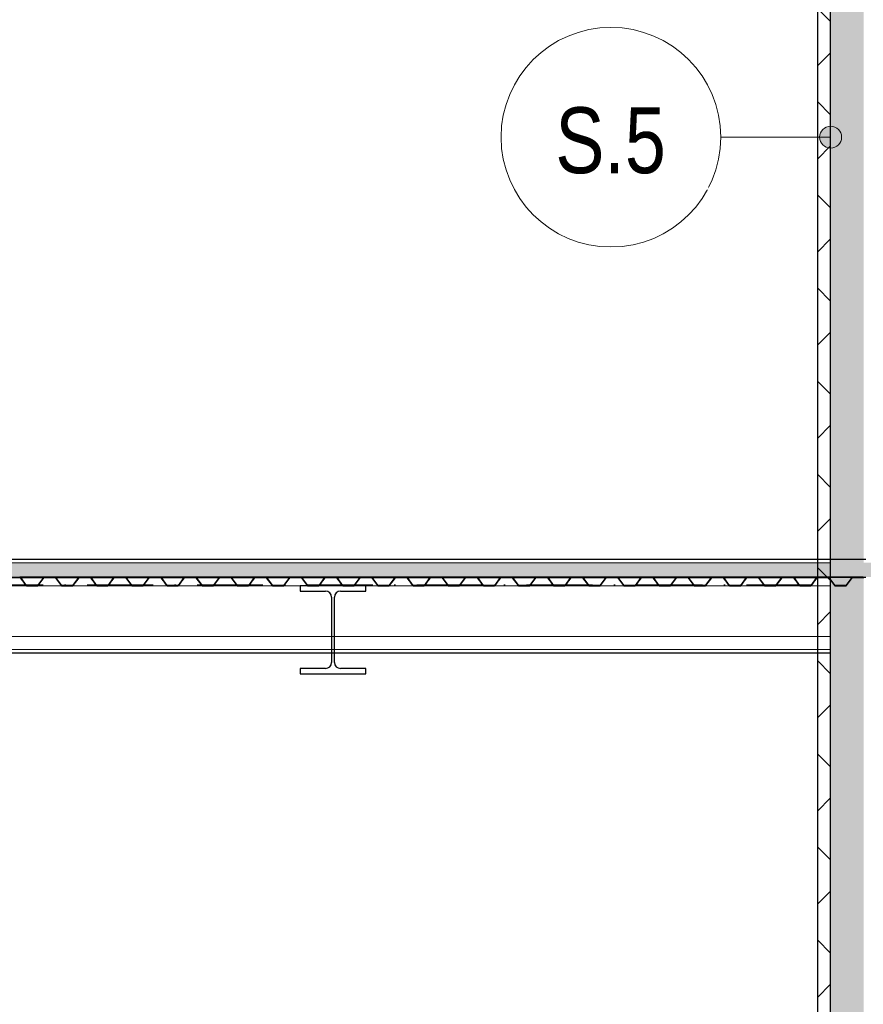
# Model space of a CAD drawing. Header units: millimetres. Extents: x 200776 to 378340, y -23587 to 19113.
# Tile 33 of 61: x 270214 to 274054, y 3074 to 7559. Entities that reach past the tile are written whole.
import ezdxf

# ---------------------------------------------------------------- set-up
doc = ezdxf.new("R2010")
doc.units = ezdxf.units.MM
doc.linetypes.add('Čerchovaná 3mm', pattern=[500, 300, -100, 0, -100])
for name, color, linetype, lineweight in [('CA_NEVHRA1', 3, 'Čerchovaná 3mm', 13), ('CA_PODLAHA', 1, 'Continuous', 25), ('CA_PODLAHA25', 7, 'Continuous', 13), ('CA_POHHRA18', 9, 'Continuous', 9), ('CA_PSVBUB', 3, 'Continuous', 9), ('CA_REZY', 1, 'Continuous', 25), ('CA_SRAFY', 9, 'Continuous', 25), ('CA_ZARIZPRED', 8, 'Continuous', 13)]:
    doc.layers.add(name, color=color, linetype=linetype, lineweight=lineweight)
doc.styles.add('Arial_1', font='arial.ttf', dxfattribs={"width": 0.8, "height": 300})

# ---------------------------------------------------------------- blocks, each defined once
blk = doc.blocks.new('ocelová kce final - 11542_003_OK-HALA_TaO-2_ET_AciS_2025-05-29_upr_dwg-2597525-Řez 1 - vestavek V9')
at = {"layer": 'CA_REZY'}
for p, q in [((274065, 5100), (265530, 5100)), ((265530, 5019), (274065, 5019)), ((270326.1, 5019), (270213.9, 5019)), ((270216.2, 5016.7), (270242.9, 4981.6)), ((270243.8, 4982.3), (270217.1, 5017.4)), ((270217.1, 5017.4), (270243.8, 4982.3)), ((270293.8, 4981.1), (270246.2, 4981.1)), ((270246.2, 4981.1), (270293.8, 4981.1)), ((270246.2, 4980), (270293.8, 4980)), ((270322.9, 5017.4), (270296.2, 4982.3)), ((270296.2, 4982.3), (270322.9, 5017.4)), ((270297.1, 4981.6), (270323.8, 5016.7)), ((270370, 5019), (270326.2, 5019)), ((270326.2, 5017.9), (270370, 5017.9)), ((270373.8, 5019), (270330, 5019)), ((270330, 5019), (270330, 5017.9)), ((270330, 5017.9), (270373.8, 5017.9)), ((270370, 5017.9), (270370, 5019)), ((270486.1, 5019), (270373.9, 5019)), ((270376.2, 5016.7), (270402.9, 4981.6)), ((270403.8, 4982.3), (270377.1, 5017.4)), ((270377.1, 5017.4), (270403.8, 4982.3)), ((270453.8, 4981.1), (270406.2, 4981.1)), ((270406.2, 4981.1), (270453.8, 4981.1)), ((270406.2, 4980), (270453.8, 4980)), ((270482.9, 5017.4), (270456.2, 4982.3)), ((270456.2, 4982.3), (270482.9, 5017.4)), ((270457.1, 4981.6), (270483.8, 5016.7)), ((270533.8, 5019), (270486.2, 5019)), ((270486.2, 5017.9), (270533.8, 5017.9)), ((270646.1, 5019), (270533.9, 5019)), ((270536.2, 5016.7), (270562.9, 4981.6)), ((270563.8, 4982.3), (270537.1, 5017.4)), ((270537.1, 5017.4), (270563.8, 4982.3)), ((270613.8, 4981.1), (270566.2, 4981.1)), ((270566.2, 4981.1), (270613.8, 4981.1)), ((270566.2, 4980), (270613.8, 4980)), ((270642.9, 5017.4), (270616.2, 4982.3)), ((270616.2, 4982.3), (270642.9, 5017.4)), ((270617.1, 4981.6), (270643.8, 5016.7)), ((270693.8, 5019), (270646.2, 5019)), ((270646.2, 5017.9), (270693.8, 5017.9)), ((270806.1, 5019), (270693.9, 5019)), ((270696.2, 5016.7), (270722.9, 4981.6)), ((270723.8, 4982.3), (270697.1, 5017.4)), ((270697.1, 5017.4), (270723.8, 4982.3)), ((270773.8, 4981.1), (270726.2, 4981.1)), ((270726.2, 4981.1), (270773.8, 4981.1)), ((270726.2, 4980), (270773.8, 4980)), ((270802.9, 5017.4), (270776.2, 4982.3)), ((270776.2, 4982.3), (270802.9, 5017.4)), ((270777.1, 4981.6), (270803.8, 5016.7)), ((270853.8, 5019), (270806.2, 5019)), ((270806.2, 5017.9), (270853.8, 5017.9)), ((270966.1, 5019), (270853.9, 5019)), ((270856.2, 5016.7), (270882.9, 4981.6)), ((270883.8, 4982.3), (270857.1, 5017.4)), ((270857.1, 5017.4), (270883.8, 4982.3)), ((270933.8, 4981.1), (270886.2, 4981.1)), ((270886.2, 4981.1), (270933.8, 4981.1)), ((270886.2, 4980), (270933.8, 4980)), ((270962.9, 5017.4), (270936.2, 4982.3)), ((270936.2, 4982.3), (270962.9, 5017.4)), ((270937.1, 4981.6), (270963.8, 5016.7)), ((271013.8, 5019), (270966.2, 5019)), ((270966.2, 5017.9), (271013.8, 5017.9)), ((271126.1, 5019), (271013.9, 5019)), ((271016.2, 5016.7), (271042.9, 4981.6)), ((271043.8, 4982.3), (271017.1, 5017.4)), ((271017.1, 5017.4), (271043.8, 4982.3)), ((271093.8, 4981.1), (271046.2, 4981.1)), ((271046.2, 4981.1), (271093.8, 4981.1)), ((271046.2, 4980), (271093.8, 4980)), ((271122.9, 5017.4), (271096.2, 4982.3)), ((271096.2, 4982.3), (271122.9, 5017.4)), ((271097.1, 4981.6), (271123.8, 5016.7)), ((271173.8, 5019), (271126.2, 5019)), ((271126.2, 5017.9), (271173.8, 5017.9)), ((271286.1, 5019), (271173.9, 5019)), ((271176.2, 5016.7), (271202.9, 4981.6)), ((271203.8, 4982.3), (271177.1, 5017.4)), ((271177.1, 5017.4), (271203.8, 4982.3)), ((271253.8, 4981.1), (271206.2, 4981.1)), ((271206.2, 4981.1), (271253.8, 4981.1)), ((271206.2, 4980), (271253.8, 4980)), ((271282.9, 5017.4), (271256.2, 4982.3)), ((271256.2, 4982.3), (271282.9, 5017.4)), ((271257.1, 4981.6), (271283.8, 5016.7)), ((271330, 5019), (271286.2, 5019)), ((271286.2, 5017.9), (271330, 5017.9)), ((271333.8, 5019), (271290, 5019)), ((271290, 5019), (271290, 5017.9)), ((271290, 5017.9), (271333.8, 5017.9)), ((271330, 5017.9), (271330, 5019)), ((271446.1, 5019), (271333.9, 5019)), ((271336.2, 5016.7), (271362.9, 4981.6)), ((271363.8, 4982.3), (271337.1, 5017.4)), ((271337.1, 5017.4), (271363.8, 4982.3)), ((271413.8, 4981.1), (271366.2, 4981.1)), ((271366.2, 4981.1), (271413.8, 4981.1)), ((271366.2, 4980), (271413.8, 4980)), ((271442.9, 5017.4), (271416.2, 4982.3)), ((271416.2, 4982.3), (271442.9, 5017.4)), ((271417.1, 4981.6), (271443.8, 5016.7)), ((271493.8, 5019), (271446.2, 5019)), ((271446.2, 5017.9), (271493.8, 5017.9)), ((271790, 4980), (271490, 4980)), ((271490, 4980), (271490, 4956)), ((271606.1, 5019), (271493.9, 5019)), ((271496.2, 5016.7), (271522.9, 4981.6)), ((271523.8, 4982.3), (271497.1, 5017.4)), ((271497.1, 5017.4), (271523.8, 4982.3)), ((271573.8, 4981.1), (271526.2, 4981.1)), ((271526.2, 4981.1), (271573.8, 4981.1)), ((271526.2, 4980), (271573.8, 4980)), ((271602.9, 5017.4), (271576.2, 4982.3)), ((271576.2, 4982.3), (271602.9, 5017.4)), ((271577.1, 4981.6), (271603.8, 5016.7)), ((271653.8, 5019), (271606.2, 5019)), ((271606.2, 5017.9), (271653.8, 5017.9)), ((271766.1, 5019), (271653.9, 5019)), ((271656.2, 5016.7), (271682.9, 4981.6)), ((271683.8, 4982.3), (271657.1, 5017.4)), ((271657.1, 5017.4), (271683.8, 4982.3)), ((271733.8, 4981.1), (271686.2, 4981.1)), ((271686.2, 4981.1), (271733.8, 4981.1)), ((271686.2, 4980), (271733.8, 4980)), ((271762.9, 5017.4), (271736.2, 4982.3)), ((271736.2, 4982.3), (271762.9, 5017.4)), ((271737.1, 4981.6), (271763.8, 5016.7)), ((271813.8, 5019), (271766.2, 5019)), ((271766.2, 5017.9), (271813.8, 5017.9)), ((271790, 4956), (271790, 4980)), ((271926.1, 5019), (271813.9, 5019)), ((271816.2, 5016.7), (271842.9, 4981.6)), ((271843.8, 4982.3), (271817.1, 5017.4)), ((271817.1, 5017.4), (271843.8, 4982.3)), ((271893.8, 4981.1), (271846.2, 4981.1)), ((271846.2, 4981.1), (271893.8, 4981.1)), ((271846.2, 4980), (271893.8, 4980)), ((271922.9, 5017.4), (271896.2, 4982.3)), ((271896.2, 4982.3), (271922.9, 5017.4)), ((271897.1, 4981.6), (271923.8, 5016.7)), ((271973.8, 5019), (271926.2, 5019)), ((271926.2, 5017.9), (271973.8, 5017.9)), ((272086.1, 5019), (271973.9, 5019)), ((271976.2, 5016.7), (272002.9, 4981.6)), ((272003.8, 4982.3), (271977.1, 5017.4)), ((271977.1, 5017.4), (272003.8, 4982.3)), ((272053.8, 4981.1), (272006.2, 4981.1)), ((272006.2, 4981.1), (272053.8, 4981.1)), ((272006.2, 4980), (272053.8, 4980)), ((272082.9, 5017.4), (272056.2, 4982.3)), ((272056.2, 4982.3), (272082.9, 5017.4)), ((272057.1, 4981.6), (272083.8, 5016.7)), ((272133.8, 5019), (272086.2, 5019)), ((272086.2, 5017.9), (272133.8, 5017.9)), ((272246.1, 5019), (272133.9, 5019)), ((272136.2, 5016.7), (272162.9, 4981.6)), ((272163.8, 4982.3), (272137.1, 5017.4)), ((272137.1, 5017.4), (272163.8, 4982.3)), ((272213.8, 4981.1), (272166.2, 4981.1)), ((272166.2, 4981.1), (272213.8, 4981.1)), ((272166.2, 4980), (272213.8, 4980)), ((272242.9, 5017.4), (272216.2, 4982.3)), ((272216.2, 4982.3), (272242.9, 5017.4)), ((272217.1, 4981.6), (272243.8, 5016.7)), ((272290, 5019), (272246.2, 5019)), ((272246.2, 5017.9), (272290, 5017.9)), ((272293.8, 5019), (272250, 5019)), ((272250, 5019), (272250, 5017.9)), ((272250, 5017.9), (272293.8, 5017.9)), ((272290, 5017.9), (272290, 5019)), ((272406.1, 5019), (272293.9, 5019)), ((272296.2, 5016.7), (272322.9, 4981.6)), ((272323.8, 4982.3), (272297.1, 5017.4)), ((272297.1, 5017.4), (272323.8, 4982.3)), ((272373.8, 4981.1), (272326.2, 4981.1)), ((272326.2, 4981.1), (272373.8, 4981.1)), ((272326.2, 4980), (272373.8, 4980)), ((272402.9, 5017.4), (272376.2, 4982.3)), ((272376.2, 4982.3), (272402.9, 5017.4)), ((272377.1, 4981.6), (272403.8, 5016.7)), ((272453.8, 5019), (272406.2, 5019)), ((272406.2, 5017.9), (272453.8, 5017.9)), ((272566.1, 5019), (272453.9, 5019)), ((272456.2, 5016.7), (272482.9, 4981.6)), ((272483.8, 4982.3), (272457.1, 5017.4)), ((272457.1, 5017.4), (272483.8, 4982.3)), ((272533.8, 4981.1), (272486.2, 4981.1)), ((272486.2, 4981.1), (272533.8, 4981.1)), ((272486.2, 4980), (272533.8, 4980)), ((272562.9, 5017.4), (272536.2, 4982.3)), ((272536.2, 4982.3), (272562.9, 5017.4)), ((272537.1, 4981.6), (272563.8, 5016.7)), ((272613.8, 5019), (272566.2, 5019)), ((272566.2, 5017.9), (272613.8, 5017.9)), ((272726.1, 5019), (272613.9, 5019)), ((272616.2, 5016.7), (272642.9, 4981.6)), ((272643.8, 4982.3), (272617.1, 5017.4)), ((272617.1, 5017.4), (272643.8, 4982.3)), ((272693.8, 4981.1), (272646.2, 4981.1)), ((272646.2, 4981.1), (272693.8, 4981.1)), ((272646.2, 4980), (272693.8, 4980)), ((272722.9, 5017.4), (272696.2, 4982.3)), ((272696.2, 4982.3), (272722.9, 5017.4)), ((272697.1, 4981.6), (272723.8, 5016.7)), ((272773.8, 5019), (272726.2, 5019)), ((272726.2, 5017.9), (272773.8, 5017.9)), ((272886.1, 5019), (272773.9, 5019)), ((272776.2, 5016.7), (272802.9, 4981.6)), ((272803.8, 4982.3), (272777.1, 5017.4)), ((272777.1, 5017.4), (272803.8, 4982.3)), ((272853.8, 4981.1), (272806.2, 4981.1)), ((272806.2, 4981.1), (272853.8, 4981.1)), ((272806.2, 4980), (272853.8, 4980)), ((272882.9, 5017.4), (272856.2, 4982.3)), ((272856.2, 4982.3), (272882.9, 5017.4)), ((272857.1, 4981.6), (272883.8, 5016.7)), ((272933.8, 5019), (272886.2, 5019)), ((272886.2, 5017.9), (272933.8, 5017.9)), ((273046.1, 5019), (272933.9, 5019)), ((272936.2, 5016.7), (272962.9, 4981.6)), ((272963.8, 4982.3), (272937.1, 5017.4)), ((272937.1, 5017.4), (272963.8, 4982.3)), ((273013.8, 4981.1), (272966.2, 4981.1)), ((272966.2, 4981.1), (273013.8, 4981.1)), ((272966.2, 4980), (273013.8, 4980)), ((273042.9, 5017.4), (273016.2, 4982.3)), ((273016.2, 4982.3), (273042.9, 5017.4)), ((273017.1, 4981.6), (273043.8, 5016.7)), ((273093.8, 5019), (273046.2, 5019)), ((273046.2, 5017.9), (273093.8, 5017.9)), ((273206.1, 5019), (273093.9, 5019)), ((273096.2, 5016.7), (273122.9, 4981.6)), ((273123.8, 4982.3), (273097.1, 5017.4)), ((273097.1, 5017.4), (273123.8, 4982.3)), ((273173.8, 4981.1), (273126.2, 4981.1)), ((273126.2, 4981.1), (273173.8, 4981.1)), ((273126.2, 4980), (273173.8, 4980)), ((273202.9, 5017.4), (273176.2, 4982.3)), ((273176.2, 4982.3), (273202.9, 5017.4)), ((273177.1, 4981.6), (273203.8, 5016.7)), ((273250, 5019), (273206.2, 5019)), ((273206.2, 5017.9), (273250, 5017.9)), ((273253.8, 5019), (273210, 5019)), ((273210, 5019), (273210, 5017.9)), ((273210, 5017.9), (273253.8, 5017.9)), ((273250, 5017.9), (273250, 5019)), ((273366.1, 5019), (273253.9, 5019)), ((273256.2, 5016.7), (273282.9, 4981.6)), ((273283.8, 4982.3), (273257.1, 5017.4)), ((273257.1, 5017.4), (273283.8, 4982.3)), ((273333.8, 4981.1), (273286.2, 4981.1)), ((273286.2, 4981.1), (273333.8, 4981.1)), ((273286.2, 4980), (273333.8, 4980)), ((273362.9, 5017.4), (273336.2, 4982.3)), ((273336.2, 4982.3), (273362.9, 5017.4)), ((273337.1, 4981.6), (273363.8, 5016.7)), ((273413.8, 5019), (273366.2, 5019)), ((273366.2, 5017.9), (273413.8, 5017.9)), ((273526.1, 5019), (273413.9, 5019)), ((273416.2, 5016.7), (273442.9, 4981.6)), ((273443.8, 4982.3), (273417.1, 5017.4)), ((273417.1, 5017.4), (273443.8, 4982.3)), ((273493.8, 4981.1), (273446.2, 4981.1)), ((273446.2, 4981.1), (273493.8, 4981.1)), ((273446.2, 4980), (273493.8, 4980)), ((273522.9, 5017.4), (273496.2, 4982.3)), ((273496.2, 4982.3), (273522.9, 5017.4)), ((273497.1, 4981.6), (273523.8, 5016.7)), ((273573.8, 5019), (273526.2, 5019)), ((273526.2, 5017.9), (273573.8, 5017.9)), ((273686.1, 5019), (273573.9, 5019)), ((273576.2, 5016.7), (273602.9, 4981.6)), ((273603.8, 4982.3), (273577.1, 5017.4)), ((273577.1, 5017.4), (273603.8, 4982.3)), ((273653.8, 4981.1), (273606.2, 4981.1)), ((273606.2, 4981.1), (273653.8, 4981.1)), ((273606.2, 4980), (273653.8, 4980)), ((273682.9, 5017.4), (273656.2, 4982.3)), ((273656.2, 4982.3), (273682.9, 5017.4)), ((273657.1, 4981.6), (273683.8, 5016.7)), ((273733.8, 5019), (273686.2, 5019)), ((273686.2, 5017.9), (273733.8, 5017.9)), ((273846.1, 5019), (273733.9, 5019)), ((273736.2, 5016.7), (273762.9, 4981.6)), ((273763.8, 4982.3), (273737.1, 5017.4)), ((273737.1, 5017.4), (273763.8, 4982.3)), ((273813.8, 4981.1), (273766.2, 4981.1)), ((273766.2, 4981.1), (273813.8, 4981.1)), ((273766.2, 4980), (273813.8, 4980)), ((273842.9, 5017.4), (273816.2, 4982.3)), ((273816.2, 4982.3), (273842.9, 5017.4)), ((273817.1, 4981.6), (273843.8, 5016.7)), ((273893.8, 5019), (273846.2, 5019)), ((273846.2, 5017.9), (273893.8, 5017.9)), ((274006.1, 5019), (273893.9, 5019)), ((273896.2, 5016.7), (273922.9, 4981.6)), ((273923.8, 4982.3), (273897.1, 5017.4)), ((273897.1, 5017.4), (273923.8, 4982.3)), ((273973.8, 4981.1), (273926.2, 4981.1)), ((273926.2, 4981.1), (273973.8, 4981.1)), ((273926.2, 4980), (273973.8, 4980)), ((274002.9, 5017.4), (273976.2, 4982.3)), ((273976.2, 4982.3), (274002.9, 5017.4)), ((273977.1, 4981.6), (274003.8, 5016.7)), ((274053.8, 5019), (274006.2, 5019)), ((274006.2, 5017.9), (274053.8, 5017.9)), ((271490, 4956), (271606.2, 4956)), ((271673.7, 4956), (271790, 4956)), ((271633.2, 4929), (271633.2, 4631)), ((271646.7, 4631), (271646.7, 4929)), ((271606.2, 4604), (271490, 4604)), ((271490, 4604), (271490, 4580)), ((271490, 4580), (271790, 4580)), ((271790, 4604), (271673.7, 4604)), ((271790, 4580), (271790, 4604))]:
    blk.add_line(p, q, dxfattribs=at)
for centre, radius, start, end in [((270213.8, 5015), 4.04, 36.3452, 90), ((270213.8, 5015), 2.96, 36.1815, 90), ((270213.8, 5015), 4.04, 36.3453, 88.7247), ((270246.2, 4984), 4.04, 216.3452, 270), ((270246.2, 4984), 2.96, 216.1815, 270), ((270246.3, 4984.2), 3.09, 217.3274, 268.8539), ((270293.8, 4984), 2.96, 270, 323.8185), ((270293.8, 4984), 2.96, 270, 323.8187), ((270293.8, 4984), 4.04, 270, 323.6548), ((270326.2, 5015), 4.04, 90, 143.6548), ((270326.3, 5014.8), 4.18, 91.5924, 142.6726), ((270326.2, 5015), 2.96, 90, 143.8185), ((270373.8, 5015), 4.04, 36.3452, 90), ((270373.8, 5015), 2.96, 36.1815, 90), ((270373.8, 5015), 4.04, 36.3453, 88.7247), ((270406.2, 4984), 4.04, 216.3452, 270), ((270406.2, 4984), 2.96, 216.1815, 270), ((270406.3, 4984.2), 3.09, 217.3274, 268.8539), ((270453.8, 4984), 2.96, 270, 323.8185), ((270453.8, 4984), 2.96, 270, 323.8187), ((270453.8, 4984), 4.04, 270, 323.6548), ((270486.2, 5015), 4.04, 90, 143.6548), ((270486.3, 5014.8), 4.18, 91.5924, 142.6726), ((270486.2, 5015), 2.96, 90, 143.8185), ((270533.8, 5015), 4.04, 36.3452, 90), ((270533.8, 5015), 2.96, 36.1815, 90), ((270533.8, 5015), 4.04, 36.3453, 88.7247), ((270566.2, 4984), 4.04, 216.3452, 270), ((270566.2, 4984), 2.96, 216.1815, 270), ((270566.3, 4984.2), 3.09, 217.3274, 268.8539), ((270613.8, 4984), 2.96, 270, 323.8185), ((270613.8, 4984), 2.96, 270, 323.8187), ((270613.8, 4984), 4.04, 270, 323.6548), ((270646.2, 5015), 4.04, 90, 143.6548), ((270646.3, 5014.8), 4.18, 91.5924, 142.6726), ((270646.2, 5015), 2.96, 90, 143.8185), ((270693.8, 5015), 4.04, 36.3452, 90), ((270693.8, 5015), 2.96, 36.1815, 90), ((270693.8, 5015), 4.04, 36.3453, 88.7247), ((270726.2, 4984), 4.04, 216.3452, 270), ((270726.2, 4984), 2.96, 216.1815, 270), ((270726.3, 4984.2), 3.09, 217.3274, 268.8539), ((270773.8, 4984), 2.96, 270, 323.8185), ((270773.8, 4984), 2.96, 270, 323.8187), ((270773.8, 4984), 4.04, 270, 323.6548), ((270806.2, 5015), 4.04, 90, 143.6548), ((270806.3, 5014.8), 4.18, 91.5924, 142.6726), ((270806.2, 5015), 2.96, 90, 143.8185), ((270853.8, 5015), 4.04, 36.3452, 90), ((270853.8, 5015), 2.96, 36.1815, 90), ((270853.8, 5015), 4.04, 36.3453, 88.7247), ((270886.2, 4984), 4.04, 216.3452, 270), ((270886.2, 4984), 2.96, 216.1815, 270), ((270886.3, 4984.2), 3.09, 217.3274, 268.8539), ((270933.8, 4984), 2.96, 270, 323.8185), ((270933.8, 4984), 2.96, 270, 323.8187), ((270933.8, 4984), 4.04, 270, 323.6548), ((270966.2, 5015), 4.04, 90, 143.6548), ((270966.3, 5014.8), 4.18, 91.5924, 142.6726), ((270966.2, 5015), 2.96, 90, 143.8185), ((271013.8, 5015), 4.04, 36.3452, 90), ((271013.8, 5015), 2.96, 36.1815, 90), ((271013.8, 5015), 4.04, 36.3453, 88.7247), ((271046.2, 4984), 4.04, 216.3452, 270), ((271046.2, 4984), 2.96, 216.1815, 270), ((271046.3, 4984.2), 3.09, 217.3274, 268.8539), ((271093.8, 4984), 2.96, 270, 323.8185), ((271093.8, 4984), 2.96, 270, 323.8187), ((271093.8, 4984), 4.04, 270, 323.6548), ((271126.2, 5015), 4.04, 90, 143.6548), ((271126.3, 5014.8), 4.18, 91.5924, 142.6726), ((271126.2, 5015), 2.96, 90, 143.8185), ((271173.8, 5015), 4.04, 36.3452, 90), ((271173.8, 5015), 2.96, 36.1815, 90), ((271173.8, 5015), 4.04, 36.3453, 88.7247), ((271206.2, 4984), 4.04, 216.3452, 270), ((271206.2, 4984), 2.96, 216.1815, 270), ((271206.3, 4984.2), 3.09, 217.3274, 268.8539), ((271253.8, 4984), 2.96, 270, 323.8185), ((271253.8, 4984), 2.96, 270, 323.8187), ((271253.8, 4984), 4.04, 270, 323.6548), ((271286.2, 5015), 4.04, 90, 143.6548), ((271286.3, 5014.8), 4.18, 91.5924, 142.6726), ((271286.2, 5015), 2.96, 90, 143.8185), ((271333.8, 5015), 4.04, 36.3452, 90), ((271333.8, 5015), 2.96, 36.1815, 90), ((271333.8, 5015), 4.04, 36.3453, 88.7247), ((271366.2, 4984), 4.04, 216.3452, 270), ((271366.2, 4984), 2.96, 216.1815, 270), ((271366.3, 4984.2), 3.09, 217.3274, 268.8539), ((271413.8, 4984), 2.96, 270, 323.8185), ((271413.8, 4984), 2.96, 270, 323.8187), ((271413.8, 4984), 4.04, 270, 323.6548), ((271446.2, 5015), 4.04, 90, 143.6548), ((271446.3, 5014.8), 4.18, 91.5924, 142.6726), ((271446.2, 5015), 2.96, 90, 143.8185), ((271493.8, 5015), 4.04, 36.3452, 90), ((271493.8, 5015), 2.96, 36.1815, 90), ((271493.8, 5015), 4.04, 36.3453, 88.7247), ((271526.2, 4984), 4.04, 216.3452, 270), ((271526.2, 4984), 2.96, 216.1815, 270), ((271526.3, 4984.2), 3.09, 217.3274, 268.8539), ((271573.8, 4984), 2.96, 270, 323.8185), ((271573.8, 4984), 2.96, 270, 323.8187), ((271573.8, 4984), 4.04, 270, 323.6548), ((271606.2, 5015), 4.04, 90, 143.6548), ((271606.3, 5014.8), 4.18, 91.5924, 142.6726), ((271606.2, 5015), 2.96, 90, 143.8185), ((271653.8, 5015), 4.04, 36.3452, 90), ((271653.8, 5015), 2.96, 36.1815, 90), ((271653.8, 5015), 4.04, 36.3453, 88.7247), ((271686.2, 4984), 4.04, 216.3452, 270), ((271686.2, 4984), 2.96, 216.1815, 270), ((271686.3, 4984.2), 3.09, 217.3274, 268.8539), ((271733.8, 4984), 2.96, 270, 323.8185), ((271733.8, 4984), 2.96, 270, 323.8187), ((271733.8, 4984), 4.04, 270, 323.6548), ((271766.2, 5015), 4.04, 90, 143.6548), ((271766.3, 5014.8), 4.18, 91.5924, 142.6726), ((271766.2, 5015), 2.96, 90, 143.8185), ((271813.8, 5015), 4.04, 36.3452, 90), ((271813.8, 5015), 2.96, 36.1815, 90), ((271813.8, 5015), 4.04, 36.3453, 88.7247), ((271846.2, 4984), 4.04, 216.3452, 270), ((271846.2, 4984), 2.96, 216.1815, 270), ((271846.3, 4984.2), 3.09, 217.3274, 268.8539), ((271893.8, 4984), 2.96, 270, 323.8185), ((271893.8, 4984), 2.96, 270, 323.8187), ((271893.8, 4984), 4.04, 270, 323.6548), ((271926.2, 5015), 4.04, 90, 143.6548), ((271926.3, 5014.8), 4.18, 91.5924, 142.6726), ((271926.2, 5015), 2.96, 90, 143.8185), ((271973.8, 5015), 4.04, 36.3452, 90), ((271973.8, 5015), 2.96, 36.1815, 90), ((271973.8, 5015), 4.04, 36.3453, 88.7247), ((272006.2, 4984), 4.04, 216.3452, 270), ((272006.2, 4984), 2.96, 216.1815, 270), ((272006.3, 4984.2), 3.09, 217.3274, 268.8539), ((272053.8, 4984), 2.96, 270, 323.8185), ((272053.8, 4984), 2.96, 270, 323.8187), ((272053.8, 4984), 4.04, 270, 323.6548), ((272086.2, 5015), 4.04, 90, 143.6548), ((272086.3, 5014.8), 4.18, 91.5924, 142.6726), ((272086.2, 5015), 2.96, 90, 143.8185), ((272133.8, 5015), 4.04, 36.3452, 90), ((272133.8, 5015), 2.96, 36.1815, 90), ((272133.8, 5015), 4.04, 36.3453, 88.7247), ((272166.2, 4984), 4.04, 216.3452, 270), ((272166.2, 4984), 2.96, 216.1815, 270), ((272166.3, 4984.2), 3.09, 217.3274, 268.8539), ((272213.8, 4984), 2.96, 270, 323.8185), ((272213.8, 4984), 2.96, 270, 323.8187), ((272213.8, 4984), 4.04, 270, 323.6548), ((272246.2, 5015), 4.04, 90, 143.6548), ((272246.3, 5014.8), 4.18, 91.5924, 142.6726), ((272246.2, 5015), 2.96, 90, 143.8185), ((272293.8, 5015), 4.04, 36.3452, 90), ((272293.8, 5015), 2.96, 36.1815, 90), ((272293.8, 5015), 4.04, 36.3453, 88.7247), ((272326.2, 4984), 4.04, 216.3452, 270), ((272326.2, 4984), 2.96, 216.1815, 270), ((272326.3, 4984.2), 3.09, 217.3274, 268.8539), ((272373.8, 4984), 2.96, 270, 323.8185), ((272373.8, 4984), 2.96, 270, 323.8187), ((272373.8, 4984), 4.04, 270, 323.6548), ((272406.2, 5015), 4.04, 90, 143.6548), ((272406.3, 5014.8), 4.18, 91.5924, 142.6726), ((272406.2, 5015), 2.96, 90, 143.8185), ((272453.8, 5015), 4.04, 36.3452, 90), ((272453.8, 5015), 2.96, 36.1815, 90), ((272453.8, 5015), 4.04, 36.3453, 88.7247), ((272486.2, 4984), 4.04, 216.3452, 270), ((272486.2, 4984), 2.96, 216.1815, 270), ((272486.3, 4984.2), 3.09, 217.3274, 268.8539), ((272533.8, 4984), 2.96, 270, 323.8185), ((272533.8, 4984), 2.96, 270, 323.8187), ((272533.8, 4984), 4.04, 270, 323.6548), ((272566.2, 5015), 4.04, 90, 143.6548), ((272566.3, 5014.8), 4.18, 91.5924, 142.6726), ((272566.2, 5015), 2.96, 90, 143.8185), ((272613.8, 5015), 4.04, 36.3452, 90), ((272613.8, 5015), 2.96, 36.1815, 90), ((272613.8, 5015), 4.04, 36.3453, 88.7247), ((272646.2, 4984), 4.04, 216.3452, 270), ((272646.2, 4984), 2.96, 216.1815, 270), ((272646.3, 4984.2), 3.09, 217.3274, 268.8539), ((272693.8, 4984), 2.96, 270, 323.8185), ((272693.8, 4984), 2.96, 270, 323.8187), ((272693.8, 4984), 4.04, 270, 323.6548), ((272726.2, 5015), 4.04, 90, 143.6548), ((272726.3, 5014.8), 4.18, 91.5924, 142.6726), ((272726.2, 5015), 2.96, 90, 143.8185), ((272773.8, 5015), 4.04, 36.3452, 90), ((272773.8, 5015), 2.96, 36.1815, 90), ((272773.8, 5015), 4.04, 36.3453, 88.7247), ((272806.2, 4984), 4.04, 216.3452, 270), ((272806.2, 4984), 2.96, 216.1815, 270), ((272806.3, 4984.2), 3.09, 217.3274, 268.8539), ((272853.8, 4984), 2.96, 270, 323.8185), ((272853.8, 4984), 2.96, 270, 323.8187), ((272853.8, 4984), 4.04, 270, 323.6548), ((272886.2, 5015), 4.04, 90, 143.6548), ((272886.3, 5014.8), 4.18, 91.5924, 142.6726), ((272886.2, 5015), 2.96, 90, 143.8185), ((272933.8, 5015), 4.04, 36.3452, 90), ((272933.8, 5015), 2.96, 36.1815, 90), ((272933.8, 5015), 4.04, 36.3453, 88.7247), ((272966.2, 4984), 4.04, 216.3452, 270), ((272966.2, 4984), 2.96, 216.1815, 270), ((272966.3, 4984.2), 3.09, 217.3274, 268.8539), ((273013.8, 4984), 2.96, 270, 323.8185), ((273013.8, 4984), 2.96, 270, 323.8187), ((273013.8, 4984), 4.04, 270, 323.6548), ((273046.2, 5015), 4.04, 90, 143.6548), ((273046.3, 5014.8), 4.18, 91.5924, 142.6726), ((273046.2, 5015), 2.96, 90, 143.8185), ((273093.8, 5015), 4.04, 36.3452, 90), ((273093.8, 5015), 2.96, 36.1815, 90), ((273093.8, 5015), 4.04, 36.3453, 88.7247), ((273126.2, 4984), 4.04, 216.3452, 270), ((273126.2, 4984), 2.96, 216.1815, 270), ((273126.3, 4984.2), 3.09, 217.3274, 268.8539), ((273173.8, 4984), 2.96, 270, 323.8185), ((273173.8, 4984), 2.96, 270, 323.8187), ((273173.8, 4984), 4.04, 270, 323.6548), ((273206.2, 5015), 4.04, 90, 143.6548), ((273206.3, 5014.8), 4.18, 91.5924, 142.6726), ((273206.2, 5015), 2.96, 90, 143.8185), ((273253.8, 5015), 4.04, 36.3452, 90), ((273253.8, 5015), 2.96, 36.1815, 90), ((273253.8, 5015), 4.04, 36.3453, 88.7247), ((273286.2, 4984), 4.04, 216.3452, 270), ((273286.2, 4984), 2.96, 216.1815, 270), ((273286.3, 4984.2), 3.09, 217.3274, 268.8539), ((273333.8, 4984), 2.96, 270, 323.8185), ((273333.8, 4984), 2.96, 270, 323.8187), ((273333.8, 4984), 4.04, 270, 323.6548), ((273366.2, 5015), 4.04, 90, 143.6548), ((273366.3, 5014.8), 4.18, 91.5924, 142.6726), ((273366.2, 5015), 2.96, 90, 143.8185), ((273413.8, 5015), 4.04, 36.3452, 90), ((273413.8, 5015), 2.96, 36.1815, 90), ((273413.8, 5015), 4.04, 36.3453, 88.7247), ((273446.2, 4984), 4.04, 216.3452, 270), ((273446.2, 4984), 2.96, 216.1815, 270), ((273446.3, 4984.2), 3.09, 217.3274, 268.8539), ((273493.8, 4984), 2.96, 270, 323.8185), ((273493.8, 4984), 2.96, 270, 323.8187), ((273493.8, 4984), 4.04, 270, 323.6548), ((273526.2, 5015), 4.04, 90, 143.6548), ((273526.3, 5014.8), 4.18, 91.5924, 142.6726), ((273526.2, 5015), 2.96, 90, 143.8185), ((273573.8, 5015), 4.04, 36.3452, 90), ((273573.8, 5015), 2.96, 36.1815, 90), ((273573.8, 5015), 4.04, 36.3453, 88.7247), ((273606.2, 4984), 4.04, 216.3452, 270), ((273606.2, 4984), 2.96, 216.1815, 270), ((273606.3, 4984.2), 3.09, 217.3274, 268.8539), ((273653.8, 4984), 2.96, 270, 323.8185), ((273653.8, 4984), 2.96, 270, 323.8187), ((273653.8, 4984), 4.04, 270, 323.6548), ((273686.2, 5015), 4.04, 90, 143.6548), ((273686.3, 5014.8), 4.18, 91.5924, 142.6726), ((273686.2, 5015), 2.96, 90, 143.8185), ((273733.8, 5015), 4.04, 36.3452, 90), ((273733.8, 5015), 2.96, 36.1815, 90), ((273733.8, 5015), 4.04, 36.3453, 88.7247), ((273766.2, 4984), 4.04, 216.3452, 270), ((273766.2, 4984), 2.96, 216.1815, 270), ((273766.3, 4984.2), 3.09, 217.3274, 268.8539), ((273813.8, 4984), 2.96, 270, 323.8185), ((273813.8, 4984), 2.96, 270, 323.8187), ((273813.8, 4984), 4.04, 270, 323.6548), ((273846.2, 5015), 4.04, 90, 143.6548), ((273846.3, 5014.8), 4.18, 91.5924, 142.6726), ((273846.2, 5015), 2.96, 90, 143.8185), ((273893.8, 5015), 4.04, 36.3452, 90), ((273893.8, 5015), 2.96, 36.1815, 90), ((273893.8, 5015), 4.04, 36.3453, 88.7247), ((273926.2, 4984), 4.04, 216.3452, 270), ((273926.2, 4984), 2.96, 216.1815, 270), ((273926.3, 4984.2), 3.09, 217.3274, 268.8539), ((273973.8, 4984), 2.96, 270, 323.8185), ((273973.8, 4984), 2.96, 270, 323.8187), ((273973.8, 4984), 4.04, 270, 323.6548), ((274006.2, 5015), 4.04, 90, 143.6548), ((274006.3, 5014.8), 4.18, 91.5924, 142.6726), ((274006.2, 5015), 2.96, 90, 143.8185), ((274053.8, 5015), 4.04, 36.3452, 90), ((274053.8, 5015), 2.96, 36.1815, 90), ((271606.2, 4929), 27, 0, 90), ((271673.7, 4929), 27, 90, 180), ((271606.2, 4631), 27, 270, 0), ((271673.7, 4631), 27, 180, 270)]:
    blk.add_arc(centre, radius, start, end, dxfattribs=at)
blk = doc.blocks.new('ocelová kce final - ocelová kce final-2597615-Řez 1 - vestavek V9')
blk.add_blockref('ocelová kce final - 11542_003_OK-HALA_TaO-2_ET_AciS_2025-05-29_upr_dwg-2597525-Řez 1 - vestavek V9', (0, 0))
blk = doc.blocks.new('HP_Popisek stěny - HP_Popisek stěny-1417901-Řez 1 - vestavek V9')
at = {"layer": 'CA_PSVBUB'}
blk.add_circle((288420, 7173.6), 500, dxfattribs=at)

msp = doc.modelspace()

# ---------------------------------------------------------------- hatches: boundary and pattern name
at = {"layer": 'CA_PSVBUB'}
h = msp.add_hatch(color=256, dxfattribs=at)
edge = h.paths.add_edge_path()
edge.add_arc((273905, 7023.6), 50, 0, 360)
at = {"layer": 'CA_SRAFY', "lineweight": 9}
h = msp.add_hatch(dxfattribs=at)
h.set_pattern_fill('FP_31', color=256, style=0, pattern_type=2)
h.set_pattern_definition([(45, (248519.7, 1115), (-212.132, 212.132), []), (135, (248519.7, 1115), (-212.132, -212.132), [])])
h.paths.add_polyline_path([(273845, 0), (273905, 0), (273905, 14047.2), (273845, 14047.2), (273845, 1165.4)])
h = msp.add_hatch(dxfattribs=at)
h.set_pattern_fill('FP_27', color=256, angle=-108.43, style=0, pattern_type=2)
h.set_pattern_definition([(251.57, (274049.966, 7093.259), (0.003194, -40.64254), [6.096, -283.058, 32.106, 0]), (108.43, (274049.966, 7083.1), (-0.003194, -40.64254), [6.096, -283.058, 31.648, 0]), (198.43, (274049.966, 7093.259), (101.608582, 20.312969), [96.368, -224.892]), (161.57, (274049.966, 7083.1), (-101.608582, 20.312969), [96.368, -224.892])])
h.paths.add_polyline_path([(274055, 0), (274055, 14047.2), (273905, 14047.2), (273905, 0)])
h = msp.add_hatch(dxfattribs=at)
h.set_pattern_fill('FP_13', color=256, style=0, pattern_type=2)
h.set_pattern_definition([(45, (248519.7, 1115), (-359.21, 359.21), []), (45, (248663.4, 1115), (-359.21, 359.21), []), (45, (248950.75, 1115), (-215.526, 502.8943), [203.2, -101.6, 3.353, -98.247])])
h.paths.add_polyline_path([(236175.3, 5020), (246890, 5020), (246890, 5085), (205090, 5085), (205090, 5020), (235814, 5020)])
h.paths.add_polyline_path([(289420, 5020), (289420, 5085), (274055, 5085), (274055, 5020), (289273.6, 5020)])
h.paths.add_polyline_path([(273905, 5020), (273905, 5085), (265520, 5085), (265520, 5020), (273741.4, 5020)])

# ---------------------------------------------------------------- linework, layer by layer
at = {"layer": 'CA_NEVHRA1'}
msp.add_line((265520, 4984), (273905, 4984), dxfattribs=at)
at = {"layer": 'CA_PODLAHA'}
for p, q in [((273905, 5100), (205090, 5100)), ((265520, 4675), (273905, 4675))]:
    msp.add_line(p, q, dxfattribs=at)
at = {"layer": 'CA_PODLAHA25'}
for p, q in [((273905, 5085), (265520, 5085)), ((273905, 5020), (265520, 5020)), ((273905, 4980), (265520, 4980)), ((273905, 4750), (265520, 4750)), ((273905, 4690), (265520, 4690))]:
    msp.add_line(p, q, dxfattribs=at)
at = {"layer": 'CA_POHHRA18'}
msp.add_line((265520, 5016), (273905, 5016), dxfattribs=at)
at = {"layer": 'CA_PSVBUB'}
msp.add_line((273905, 7023.6), (273405, 7023.6), dxfattribs=at)
msp.add_circle((273905, 7023.6), 50, dxfattribs=at)
at = {"layer": 'CA_REZY'}
for p, q in [((273845, 14047.2), (273845, 0)), ((273905, 0), (273905, 14047.2))]:
    msp.add_line(p, q, dxfattribs=at)

# ---------------------------------------------------------------- block references
at = {"layer": 'CA_PSVBUB'}
msp.add_blockref('HP_Popisek stěny - HP_Popisek stěny-1417901-Řez 1 - vestavek V9', (-15515, -150), dxfattribs=at)
at = {"layer": 'CA_ZARIZPRED'}
msp.add_blockref('ocelová kce final - ocelová kce final-2597615-Řez 1 - vestavek V9', (0, 0), dxfattribs=at)

# ---------------------------------------------------------------- next in the draw order: texts
at = {"layer": 'CA_PSVBUB', "insert": (272651.8, 7159.6), "char_height": 300, "width": 622.109, "attachment_point": 1, "style": 'Arial_1', "bg_fill": 3, "box_fill_scale": 1.25, "bg_fill_color": 256, "bg_fill_true_color": 13158600, "bg_fill_transparency": 0}
msp.add_mtext('S.5', dxfattribs=at)

doc.saveas('drawing.dxf')
